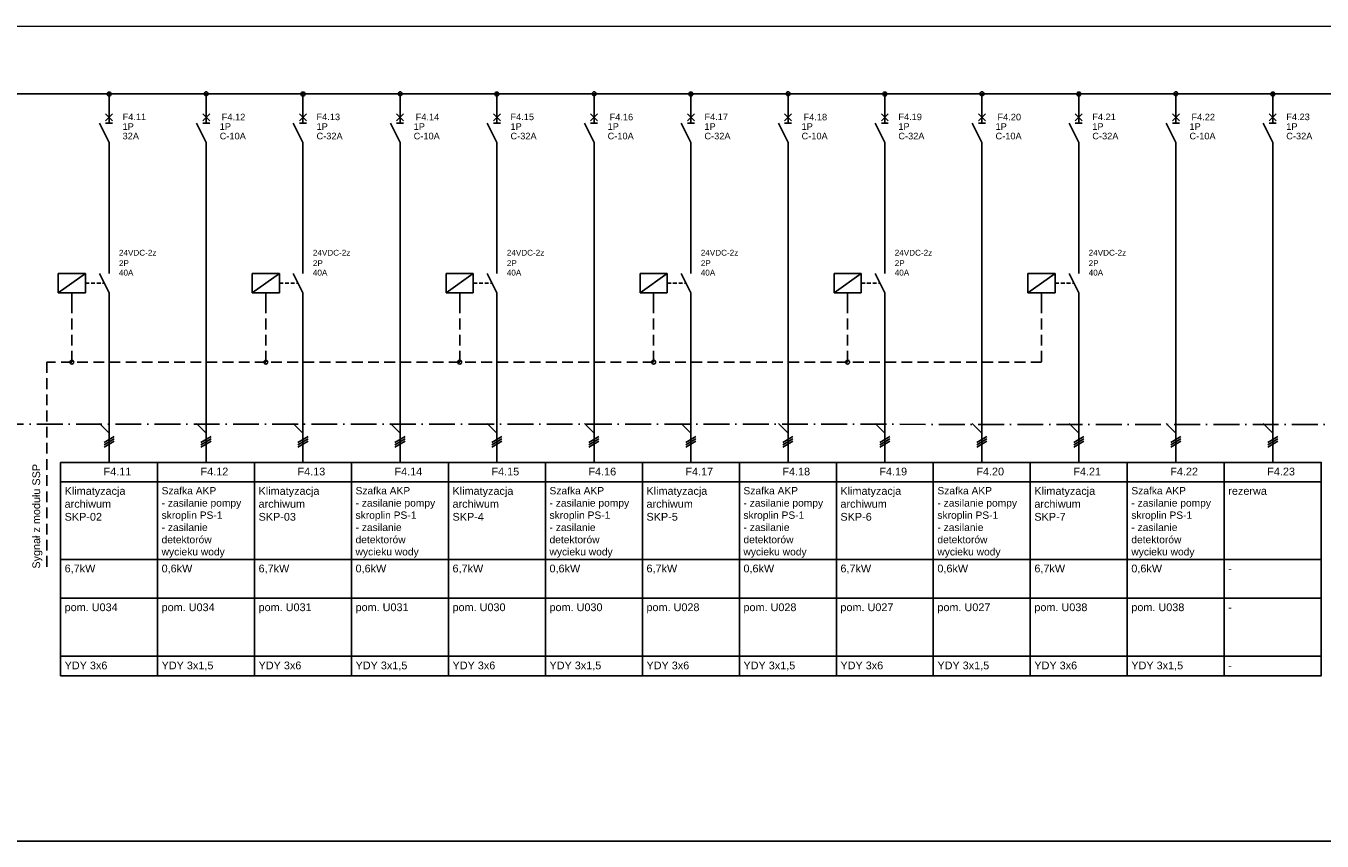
# Model space of a CAD drawing. Header units: centimetres. Extents: x -4250 to -484, y 169 to 6592.
# Tile 48 of 178: x -2164 to -1864, y 2971 to 3160. Entities that reach past the tile are written whole.
import ezdxf

# ---------------------------------------------------------------- set-up
doc = ezdxf.new("R2010")
doc.units = ezdxf.units.CM
for name, pattern in [('ACAD_ISO10W100', [18, 12, -3, 0, -3]), ('DASHED', [19.05, 12.7, -6.35]), ('DISCONTINU2', [0.375, 0.25, -0.125])]:
    doc.linetypes.add(name, pattern=pattern)
doc.layers.add('1', color=7, linetype='Continuous')
doc.styles.add('ArchiTECHStyle1', font='arial.ttf', dxfattribs={"height": 0.0032})
doc.styles.add('ARIAL', font='arial.ttf')

msp = doc.modelspace()

# ---------------------------------------------------------------- linework, layer by layer
at = {"color": 1, "linetype": 'DISCONTINU2', "ltscale": 10}
msp.add_line((-2159.6041, 3081.8076), (-2159.6041, 3034.3116), dxfattribs=at)
msp.add_line((-2690.9066, 2970.6448), (-1448.4185, 2970.6448))
for points in [[(-1928.8147, 3095.6508), (-1928.8147, 3081.8076), (-2159.6041, 3081.8076)], [(-2153.8147, 3095.6508), (-2153.8147, 3081.8076)], [(-2108.8147, 3095.6508), (-2108.8147, 3081.8076)], [(-2063.8147, 3095.6508), (-2063.8147, 3081.8076)], [(-2018.8147, 3095.6508), (-2018.8147, 3081.8076)], [(-1973.8147, 3095.6508), (-1973.8147, 3081.8076)]]:
    msp.add_lwpolyline(points, dxfattribs=at)
at = {"linetype": 'ACAD_ISO10W100', "ltscale": 0.5}
msp.add_lwpolyline([(-2689.7117, 3067.5597), (-1613.031, 3067.269)], dxfattribs=at)
at = {"color": 1}
for points in [[(-2156.4237, 3058.5213), (-2133.9237, 3058.5213), (-2133.9237, 3054.0213), (-2156.4237, 3054.0213), (-2156.4237, 3058.5213)], [(-2133.9237, 3058.5213), (-2111.4237, 3058.5213), (-2111.4237, 3054.0213), (-2133.9237, 3054.0213), (-2133.9237, 3058.5213)], [(-2111.4237, 3058.5213), (-2088.9237, 3058.5213), (-2088.9237, 3054.0213), (-2111.4237, 3054.0213), (-2111.4237, 3058.5213)], [(-2088.9237, 3058.5213), (-2066.4237, 3058.5213), (-2066.4237, 3054.0213), (-2088.9237, 3054.0213), (-2088.9237, 3058.5213)], [(-2066.4237, 3058.5213), (-2043.9237, 3058.5213), (-2043.9237, 3054.0213), (-2066.4237, 3054.0213), (-2066.4237, 3058.5213)], [(-2043.9237, 3058.5213), (-2021.4237, 3058.5213), (-2021.4237, 3054.0213), (-2043.9237, 3054.0213), (-2043.9237, 3058.5213)], [(-2021.4237, 3058.5213), (-1998.9237, 3058.5213), (-1998.9237, 3054.0213), (-2021.4237, 3054.0213), (-2021.4237, 3058.5213)], [(-1998.9237, 3058.5213), (-1976.4237, 3058.5213), (-1976.4237, 3054.0213), (-1998.9237, 3054.0213), (-1998.9237, 3058.5213)], [(-1976.4237, 3058.5213), (-1953.9237, 3058.5213), (-1953.9237, 3054.0213), (-1976.4237, 3054.0213), (-1976.4237, 3058.5213)], [(-1953.9237, 3058.5213), (-1931.4237, 3058.5213), (-1931.4237, 3054.0213), (-1953.9237, 3054.0213), (-1953.9237, 3058.5213)], [(-1931.4237, 3058.5213), (-1908.9237, 3058.5213), (-1908.9237, 3054.0213), (-1931.4237, 3054.0213), (-1931.4237, 3058.5213)], [(-1908.9237, 3058.5213), (-1886.4237, 3058.5213), (-1886.4237, 3054.0213), (-1908.9237, 3054.0213), (-1908.9237, 3058.5213)], [(-1886.4237, 3058.5213), (-1863.9237, 3058.5213), (-1863.9237, 3054.0213), (-1886.4237, 3054.0213), (-1886.4237, 3058.5213)], [(-2156.4237, 3054.0213), (-2133.9237, 3054.0213), (-2133.9237, 3036.0213), (-2156.4237, 3036.0213), (-2156.4237, 3054.0213)], [(-2133.9237, 3054.0213), (-2111.4237, 3054.0213), (-2111.4237, 3036.0213), (-2133.9237, 3036.0213), (-2133.9237, 3054.0213)], [(-2111.4237, 3054.0213), (-2088.9237, 3054.0213), (-2088.9237, 3036.0213), (-2111.4237, 3036.0213), (-2111.4237, 3054.0213)], [(-2088.9237, 3054.0213), (-2066.4237, 3054.0213), (-2066.4237, 3036.0213), (-2088.9237, 3036.0213), (-2088.9237, 3054.0213)], [(-2066.4237, 3054.0213), (-2043.9237, 3054.0213), (-2043.9237, 3036.0213), (-2066.4237, 3036.0213), (-2066.4237, 3054.0213)], [(-2043.9237, 3054.0213), (-2021.4237, 3054.0213), (-2021.4237, 3036.0213), (-2043.9237, 3036.0213), (-2043.9237, 3054.0213)], [(-2021.4237, 3054.0213), (-1998.9237, 3054.0213), (-1998.9237, 3036.0213), (-2021.4237, 3036.0213), (-2021.4237, 3054.0213)], [(-1998.9237, 3054.0213), (-1976.4237, 3054.0213), (-1976.4237, 3036.0213), (-1998.9237, 3036.0213), (-1998.9237, 3054.0213)], [(-1976.4237, 3054.0213), (-1953.9237, 3054.0213), (-1953.9237, 3036.0213), (-1976.4237, 3036.0213), (-1976.4237, 3054.0213)], [(-1953.9237, 3054.0213), (-1931.4237, 3054.0213), (-1931.4237, 3036.0213), (-1953.9237, 3036.0213), (-1953.9237, 3054.0213)], [(-1931.4237, 3054.0213), (-1908.9237, 3054.0213), (-1908.9237, 3036.0213), (-1931.4237, 3036.0213), (-1931.4237, 3054.0213)], [(-1908.9237, 3054.0213), (-1886.4237, 3054.0213), (-1886.4237, 3036.0213), (-1908.9237, 3036.0213), (-1908.9237, 3054.0213)], [(-1886.4237, 3054.0213), (-1863.9237, 3054.0213), (-1863.9237, 3036.0213), (-1886.4237, 3036.0213), (-1886.4237, 3054.0213)], [(-2156.4237, 3036.0213), (-2133.9237, 3036.0213), (-2133.9237, 3027.0213), (-2156.4237, 3027.0213), (-2156.4237, 3036.0213)], [(-2133.9237, 3036.0213), (-2111.4237, 3036.0213), (-2111.4237, 3027.0213), (-2133.9237, 3027.0213), (-2133.9237, 3036.0213)], [(-2111.4237, 3036.0213), (-2088.9237, 3036.0213), (-2088.9237, 3027.0213), (-2111.4237, 3027.0213), (-2111.4237, 3036.0213)], [(-2088.9237, 3036.0213), (-2066.4237, 3036.0213), (-2066.4237, 3027.0213), (-2088.9237, 3027.0213), (-2088.9237, 3036.0213)], [(-2066.4237, 3036.0213), (-2043.9237, 3036.0213), (-2043.9237, 3027.0213), (-2066.4237, 3027.0213), (-2066.4237, 3036.0213)], [(-2043.9237, 3036.0213), (-2021.4237, 3036.0213), (-2021.4237, 3027.0213), (-2043.9237, 3027.0213), (-2043.9237, 3036.0213)], [(-2021.4237, 3036.0213), (-1998.9237, 3036.0213), (-1998.9237, 3027.0213), (-2021.4237, 3027.0213), (-2021.4237, 3036.0213)], [(-1998.9237, 3036.0213), (-1976.4237, 3036.0213), (-1976.4237, 3027.0213), (-1998.9237, 3027.0213), (-1998.9237, 3036.0213)], [(-1976.4237, 3036.0213), (-1953.9237, 3036.0213), (-1953.9237, 3027.0213), (-1976.4237, 3027.0213), (-1976.4237, 3036.0213)], [(-1953.9237, 3036.0213), (-1931.4237, 3036.0213), (-1931.4237, 3027.0213), (-1953.9237, 3027.0213), (-1953.9237, 3036.0213)], [(-1931.4237, 3036.0213), (-1908.9237, 3036.0213), (-1908.9237, 3027.0213), (-1931.4237, 3027.0213), (-1931.4237, 3036.0213)], [(-1908.9237, 3036.0213), (-1886.4237, 3036.0213), (-1886.4237, 3027.0213), (-1908.9237, 3027.0213), (-1908.9237, 3036.0213)], [(-1886.4237, 3036.0213), (-1863.9237, 3036.0213), (-1863.9237, 3027.0213), (-1886.4237, 3027.0213), (-1886.4237, 3036.0213)], [(-2156.4237, 3027.0213), (-2133.9237, 3027.0213), (-2133.9237, 3013.5213), (-2156.4237, 3013.5213), (-2156.4237, 3027.0213)], [(-2133.9237, 3027.0213), (-2111.4237, 3027.0213), (-2111.4237, 3013.5213), (-2133.9237, 3013.5213), (-2133.9237, 3027.0213)], [(-2111.4237, 3027.0213), (-2088.9237, 3027.0213), (-2088.9237, 3013.5213), (-2111.4237, 3013.5213), (-2111.4237, 3027.0213)], [(-2088.9237, 3027.0213), (-2066.4237, 3027.0213), (-2066.4237, 3013.5213), (-2088.9237, 3013.5213), (-2088.9237, 3027.0213)], [(-2066.4237, 3027.0213), (-2043.9237, 3027.0213), (-2043.9237, 3013.5213), (-2066.4237, 3013.5213), (-2066.4237, 3027.0213)], [(-2043.9237, 3027.0213), (-2021.4237, 3027.0213), (-2021.4237, 3013.5213), (-2043.9237, 3013.5213), (-2043.9237, 3027.0213)], [(-2021.4237, 3027.0213), (-1998.9237, 3027.0213), (-1998.9237, 3013.5213), (-2021.4237, 3013.5213), (-2021.4237, 3027.0213)], [(-1998.9237, 3027.0213), (-1976.4237, 3027.0213), (-1976.4237, 3013.5213), (-1998.9237, 3013.5213), (-1998.9237, 3027.0213)], [(-1976.4237, 3027.0213), (-1953.9237, 3027.0213), (-1953.9237, 3013.5213), (-1976.4237, 3013.5213), (-1976.4237, 3027.0213)], [(-1953.9237, 3027.0213), (-1931.4237, 3027.0213), (-1931.4237, 3013.5213), (-1953.9237, 3013.5213), (-1953.9237, 3027.0213)], [(-1931.4237, 3027.0213), (-1908.9237, 3027.0213), (-1908.9237, 3013.5213), (-1931.4237, 3013.5213), (-1931.4237, 3027.0213)], [(-1908.9237, 3027.0213), (-1886.4237, 3027.0213), (-1886.4237, 3013.5213), (-1908.9237, 3013.5213), (-1908.9237, 3027.0213)], [(-1886.4237, 3027.0213), (-1863.9237, 3027.0213), (-1863.9237, 3013.5213), (-1886.4237, 3013.5213), (-1886.4237, 3027.0213)], [(-2156.4237, 3013.5213), (-2133.9237, 3013.5213), (-2133.9237, 3009.0213), (-2156.4237, 3009.0213), (-2156.4237, 3013.5213)], [(-2133.9237, 3013.5213), (-2111.4237, 3013.5213), (-2111.4237, 3009.0213), (-2133.9237, 3009.0213), (-2133.9237, 3013.5213)], [(-2111.4237, 3013.5213), (-2088.9237, 3013.5213), (-2088.9237, 3009.0213), (-2111.4237, 3009.0213), (-2111.4237, 3013.5213)], [(-2088.9237, 3013.5213), (-2066.4237, 3013.5213), (-2066.4237, 3009.0213), (-2088.9237, 3009.0213), (-2088.9237, 3013.5213)], [(-2066.4237, 3013.5213), (-2043.9237, 3013.5213), (-2043.9237, 3009.0213), (-2066.4237, 3009.0213), (-2066.4237, 3013.5213)], [(-2043.9237, 3013.5213), (-2021.4237, 3013.5213), (-2021.4237, 3009.0213), (-2043.9237, 3009.0213), (-2043.9237, 3013.5213)], [(-2021.4237, 3013.5213), (-1998.9237, 3013.5213), (-1998.9237, 3009.0213), (-2021.4237, 3009.0213), (-2021.4237, 3013.5213)], [(-1998.9237, 3013.5213), (-1976.4237, 3013.5213), (-1976.4237, 3009.0213), (-1998.9237, 3009.0213), (-1998.9237, 3013.5213)], [(-1976.4237, 3013.5213), (-1953.9237, 3013.5213), (-1953.9237, 3009.0213), (-1976.4237, 3009.0213), (-1976.4237, 3013.5213)], [(-1953.9237, 3013.5213), (-1931.4237, 3013.5213), (-1931.4237, 3009.0213), (-1953.9237, 3009.0213), (-1953.9237, 3013.5213)], [(-1931.4237, 3013.5213), (-1908.9237, 3013.5213), (-1908.9237, 3009.0213), (-1931.4237, 3009.0213), (-1931.4237, 3013.5213)], [(-1908.9237, 3013.5213), (-1886.4237, 3013.5213), (-1886.4237, 3009.0213), (-1908.9237, 3009.0213), (-1908.9237, 3013.5213)], [(-1886.4237, 3013.5213), (-1863.9237, 3013.5213), (-1863.9237, 3009.0213), (-1886.4237, 3009.0213), (-1886.4237, 3013.5213)]]:
    msp.add_lwpolyline(points, dxfattribs=at)
at = {"layer": '1'}
for p, q in [((-2683.8389, 3159.5592), (-1707.4879, 3159.8246)), ((-2532.9189, 3144.0303), (-1810.8392, 3144.0361)), ((-2145.1737, 3128.2803), (-2145.1737, 3102.4008)), ((-2122.6318, 3128.2803), (-2122.6318, 3058.5213)), ((-2100.1737, 3128.2803), (-2100.1737, 3102.4008)), ((-2077.6318, 3128.2803), (-2077.6318, 3058.5213)), ((-2055.1737, 3128.2803), (-2055.1737, 3102.4008)), ((-2032.6318, 3128.2803), (-2032.6318, 3058.5213)), ((-2010.1737, 3128.2803), (-2010.1737, 3102.4008)), ((-1987.6318, 3128.2803), (-1987.6318, 3058.5213)), ((-1965.1737, 3128.2803), (-1965.1737, 3102.4008)), ((-1942.6318, 3128.2803), (-1942.6318, 3058.5213)), ((-1920.1737, 3128.2803), (-1920.1737, 3102.4008)), ((-1897.6318, 3128.2803), (-1897.6318, 3058.5213)), ((-1875.1737, 3128.2803), (-1875.1737, 3058.5213)), ((-2145.1737, 3097.9008), (-2145.1737, 3058.5213)), ((-2100.1737, 3097.9008), (-2100.1737, 3058.5213)), ((-2055.1737, 3097.9008), (-2055.1737, 3058.5213)), ((-2010.1737, 3097.9008), (-2010.1737, 3058.5213)), ((-1965.1737, 3097.9008), (-1965.1737, 3058.5213)), ((-1920.1737, 3097.9008), (-1920.1737, 3058.5213)), ((-2147.4237, 3067.5303), (-2145.1737, 3065.2803)), ((-2124.8818, 3067.5303), (-2122.6318, 3065.2803)), ((-2102.4237, 3067.5303), (-2100.1737, 3065.2803)), ((-2079.8818, 3067.5303), (-2077.6318, 3065.2803)), ((-2057.4237, 3067.5303), (-2055.1737, 3065.2803)), ((-2034.8818, 3067.5303), (-2032.6318, 3065.2803)), ((-2012.4237, 3067.5303), (-2010.1737, 3065.2803)), ((-1989.8818, 3067.5303), (-1987.6318, 3065.2803)), ((-1967.4237, 3067.5303), (-1965.1737, 3065.2803)), ((-1944.8818, 3067.5303), (-1942.6318, 3065.2803)), ((-1922.4237, 3067.5303), (-1920.1737, 3065.2803)), ((-1899.8818, 3067.5303), (-1897.6318, 3065.2803)), ((-1877.4237, 3067.5303), (-1875.1737, 3065.2803)), ((-2146.3437, 3063.1653), (-2144.0037, 3064.5153)), ((-2146.3437, 3062.6253), (-2144.0037, 3063.9753)), ((-2146.3437, 3062.0853), (-2144.0037, 3063.4353)), ((-2123.8437, 3063.1653), (-2121.5037, 3064.5153)), ((-2123.8437, 3062.6253), (-2121.5037, 3063.9753)), ((-2123.8437, 3062.0853), (-2121.5037, 3063.4353)), ((-2101.3437, 3063.1653), (-2099.0037, 3064.5153)), ((-2101.3437, 3062.6253), (-2099.0037, 3063.9753)), ((-2101.3437, 3062.0853), (-2099.0037, 3063.4353)), ((-2078.8437, 3063.1653), (-2076.5037, 3064.5153)), ((-2078.8437, 3062.6253), (-2076.5037, 3063.9753)), ((-2078.8437, 3062.0853), (-2076.5037, 3063.4353)), ((-2056.3437, 3063.1653), (-2054.0037, 3064.5153)), ((-2056.3437, 3062.6253), (-2054.0037, 3063.9753)), ((-2056.3437, 3062.0853), (-2054.0037, 3063.4353)), ((-2033.8437, 3063.1653), (-2031.5037, 3064.5153)), ((-2033.8437, 3062.6253), (-2031.5037, 3063.9753)), ((-2033.8437, 3062.0853), (-2031.5037, 3063.4353)), ((-2011.3437, 3063.1653), (-2009.0037, 3064.5153)), ((-2011.3437, 3062.6253), (-2009.0037, 3063.9753)), ((-2011.3437, 3062.0853), (-2009.0037, 3063.4353)), ((-1988.8437, 3063.1653), (-1986.5037, 3064.5153)), ((-1988.8437, 3062.6253), (-1986.5037, 3063.9753)), ((-1988.8437, 3062.0853), (-1986.5037, 3063.4353)), ((-1966.3437, 3063.1653), (-1964.0037, 3064.5153)), ((-1966.3437, 3062.6253), (-1964.0037, 3063.9753)), ((-1966.3437, 3062.0853), (-1964.0037, 3063.4353)), ((-1943.8437, 3063.1653), (-1941.5037, 3064.5153)), ((-1943.8437, 3062.6253), (-1941.5037, 3063.9753)), ((-1943.8437, 3062.0853), (-1941.5037, 3063.4353)), ((-1921.3437, 3063.1653), (-1919.0037, 3064.5153)), ((-1921.3437, 3062.6253), (-1919.0037, 3063.9753)), ((-1921.3437, 3062.0853), (-1919.0037, 3063.4353)), ((-1898.8437, 3063.1653), (-1896.5037, 3064.5153)), ((-1898.8437, 3062.6253), (-1896.5037, 3063.9753)), ((-1898.8437, 3062.0853), (-1896.5037, 3063.4353)), ((-1876.3437, 3063.1653), (-1874.0037, 3064.5153)), ((-1876.3437, 3062.6253), (-1874.0037, 3063.9753)), ((-1876.3437, 3062.0853), (-1874.0037, 3063.4353))]:
    msp.add_line(p, q, dxfattribs=at)
at = {"layer": '1', "color": 3}
for p, q in [((-2145.1737, 3144.0303), (-2145.1737, 3141.7353)), ((-2122.6318, 3144.0753), (-2122.6318, 3141.7803)), ((-2100.1737, 3144.0303), (-2100.1737, 3141.7353)), ((-2077.6318, 3144.0753), (-2077.6318, 3141.7803)), ((-2055.1737, 3144.0303), (-2055.1737, 3141.7353)), ((-2032.6318, 3144.0753), (-2032.6318, 3141.7803)), ((-2010.1737, 3144.0303), (-2010.1737, 3141.7353)), ((-1987.6318, 3144.0753), (-1987.6318, 3141.7803)), ((-1965.1737, 3144.0303), (-1965.1737, 3141.7353)), ((-1942.6318, 3144.0753), (-1942.6318, 3141.7803)), ((-1920.1737, 3144.0303), (-1920.1737, 3141.7353)), ((-1897.6318, 3144.0753), (-1897.6318, 3141.7803)), ((-1875.1737, 3144.0303), (-1875.1737, 3141.7353)), ((-2145.1737, 3141.7803), (-2145.1737, 3137.2803)), ((-2122.6318, 3141.7803), (-2122.6318, 3137.2803)), ((-2122.6318, 3141.7803), (-2122.6318, 3137.2803)), ((-2100.1737, 3141.7803), (-2100.1737, 3137.2803)), ((-2077.6318, 3141.7803), (-2077.6318, 3137.2803)), ((-2077.6318, 3141.7803), (-2077.6318, 3137.2803)), ((-2055.1737, 3141.7803), (-2055.1737, 3137.2803)), ((-2032.6318, 3141.7803), (-2032.6318, 3137.2803)), ((-2032.6318, 3141.7803), (-2032.6318, 3137.2803)), ((-2010.1737, 3141.7803), (-2010.1737, 3137.2803)), ((-1987.6318, 3141.7803), (-1987.6318, 3137.2803)), ((-1987.6318, 3141.7803), (-1987.6318, 3137.2803)), ((-1965.1737, 3141.7803), (-1965.1737, 3137.2803)), ((-1942.6318, 3141.7803), (-1942.6318, 3137.2803)), ((-1942.6318, 3141.7803), (-1942.6318, 3137.2803)), ((-1920.1737, 3141.7803), (-1920.1737, 3137.2803)), ((-1897.6318, 3141.7803), (-1897.6318, 3137.2803)), ((-1897.6318, 3141.7803), (-1897.6318, 3137.2803)), ((-1875.1737, 3141.7803), (-1875.1737, 3137.2803)), ((-2145.1737, 3132.7803), (-2147.4237, 3137.2803)), ((-2144.3637, 3137.8203), (-2145.9837, 3139.4403)), ((-2145.9837, 3137.8203), (-2144.3637, 3139.4403)), ((-2144.3637, 3137.2803), (-2145.9837, 3137.2803)), ((-2122.6318, 3132.7803), (-2124.8818, 3137.2803)), ((-2123.4418, 3137.8203), (-2121.8218, 3139.4403)), ((-2121.8218, 3137.8203), (-2123.4418, 3139.4403)), ((-2121.8218, 3137.2803), (-2123.4418, 3137.2803)), ((-2100.1737, 3132.7803), (-2102.4237, 3137.2803)), ((-2099.3637, 3137.8203), (-2100.9837, 3139.4403)), ((-2100.9837, 3137.8203), (-2099.3637, 3139.4403)), ((-2099.3637, 3137.2803), (-2100.9837, 3137.2803)), ((-2077.6318, 3132.7803), (-2079.8818, 3137.2803)), ((-2078.4418, 3137.8203), (-2076.8218, 3139.4403)), ((-2076.8218, 3137.8203), (-2078.4418, 3139.4403)), ((-2076.8218, 3137.2803), (-2078.4418, 3137.2803)), ((-2055.1737, 3132.7803), (-2057.4237, 3137.2803)), ((-2055.9837, 3137.8203), (-2054.3637, 3139.4403)), ((-2054.3637, 3137.8203), (-2055.9837, 3139.4403)), ((-2054.3637, 3137.2803), (-2055.9837, 3137.2803)), ((-2032.6318, 3132.7803), (-2034.8818, 3137.2803)), ((-2031.8218, 3137.8203), (-2033.4418, 3139.4403)), ((-2033.4418, 3137.8203), (-2031.8218, 3139.4403)), ((-2031.8218, 3137.2803), (-2033.4418, 3137.2803)), ((-2010.1737, 3132.7803), (-2012.4237, 3137.2803)), ((-2010.9837, 3137.8203), (-2009.3637, 3139.4403)), ((-2009.3637, 3137.8203), (-2010.9837, 3139.4403)), ((-2009.3637, 3137.2803), (-2010.9837, 3137.2803)), ((-1987.6318, 3132.7803), (-1989.8818, 3137.2803)), ((-1986.8218, 3137.8203), (-1988.4418, 3139.4403)), ((-1988.4418, 3137.8203), (-1986.8218, 3139.4403)), ((-1986.8218, 3137.2803), (-1988.4418, 3137.2803)), ((-1965.1737, 3132.7803), (-1967.4237, 3137.2803)), ((-1965.9837, 3137.8203), (-1964.3637, 3139.4403)), ((-1964.3637, 3137.8203), (-1965.9837, 3139.4403)), ((-1964.3637, 3137.2803), (-1965.9837, 3137.2803)), ((-1942.6318, 3132.7803), (-1944.8818, 3137.2803)), ((-1941.8218, 3137.8203), (-1943.4418, 3139.4403)), ((-1943.4418, 3137.8203), (-1941.8218, 3139.4403)), ((-1941.8218, 3137.2803), (-1943.4418, 3137.2803)), ((-1920.1737, 3132.7803), (-1922.4237, 3137.2803)), ((-1920.9837, 3137.8203), (-1919.3637, 3139.4403)), ((-1919.3637, 3137.8203), (-1920.9837, 3139.4403)), ((-1919.3637, 3137.2803), (-1920.9837, 3137.2803)), ((-1897.6318, 3132.7803), (-1899.8818, 3137.2803)), ((-1896.8218, 3137.8203), (-1898.4418, 3139.4403)), ((-1898.4418, 3137.8203), (-1896.8218, 3139.4403)), ((-1896.8218, 3137.2803), (-1898.4418, 3137.2803)), ((-1875.1737, 3132.7803), (-1877.4237, 3137.2803)), ((-1875.9837, 3137.8203), (-1874.3637, 3139.4403)), ((-1874.3637, 3137.8203), (-1875.9837, 3139.4403)), ((-1874.3637, 3137.2803), (-1875.9837, 3137.2803)), ((-2145.1737, 3132.7803), (-2145.1737, 3128.2803)), ((-2122.6318, 3132.7803), (-2122.6318, 3128.2803)), ((-2100.1737, 3132.7803), (-2100.1737, 3128.2803)), ((-2077.6318, 3132.7803), (-2077.6318, 3128.2803)), ((-2055.1737, 3132.7803), (-2055.1737, 3128.2803)), ((-2032.6318, 3132.7803), (-2032.6318, 3128.2803)), ((-2010.1737, 3132.7803), (-2010.1737, 3128.2803)), ((-1987.6318, 3132.7803), (-1987.6318, 3128.2803)), ((-1965.1737, 3132.7803), (-1965.1737, 3128.2803)), ((-1942.6318, 3132.7803), (-1942.6318, 3128.2803)), ((-1920.1737, 3132.7803), (-1920.1737, 3128.2803)), ((-1897.6318, 3132.7803), (-1897.6318, 3128.2803)), ((-1875.1737, 3132.7803), (-1875.1737, 3128.2803))]:
    msp.add_line(p, q, dxfattribs=at)
at = {"layer": '1', "color": 1}
for p, q in [((-2156.9647, 3102.4008), (-2150.6647, 3102.4008)), ((-2156.9647, 3102.4008), (-2156.9647, 3097.9008)), ((-2150.6647, 3102.4008), (-2150.6647, 3097.9008)), ((-2145.1737, 3097.9008), (-2147.4237, 3102.4008)), ((-2111.9647, 3102.4008), (-2111.9647, 3097.9008)), ((-2111.9647, 3102.4008), (-2105.6647, 3102.4008)), ((-2105.6647, 3102.4008), (-2105.6647, 3097.9008)), ((-2100.1737, 3097.9008), (-2102.4237, 3102.4008)), ((-2066.9647, 3102.4008), (-2060.6647, 3102.4008)), ((-2066.9647, 3102.4008), (-2066.9647, 3097.9008)), ((-2060.6647, 3102.4008), (-2060.6647, 3097.9008)), ((-2055.1737, 3097.9008), (-2057.4237, 3102.4008)), ((-2021.9647, 3102.4008), (-2021.9647, 3097.9008)), ((-2021.9647, 3102.4008), (-2015.6647, 3102.4008)), ((-2015.6647, 3102.4008), (-2015.6647, 3097.9008)), ((-2010.1737, 3097.9008), (-2012.4237, 3102.4008)), ((-1976.9647, 3102.4008), (-1976.9647, 3097.9008)), ((-1976.9647, 3102.4008), (-1970.6647, 3102.4008)), ((-1970.6647, 3102.4008), (-1970.6647, 3097.9008)), ((-1965.1737, 3097.9008), (-1967.4237, 3102.4008)), ((-1931.9647, 3102.4008), (-1931.9647, 3097.9008)), ((-1931.9647, 3102.4008), (-1925.6647, 3102.4008)), ((-1925.6647, 3102.4008), (-1925.6647, 3097.9008)), ((-1920.1737, 3097.9008), (-1922.4237, 3102.4008)), ((-2156.9647, 3097.9008), (-2150.6647, 3097.9008)), ((-2153.8147, 3095.6508), (-2153.8147, 3097.9008)), ((-2145.1737, 3097.9008), (-2145.1737, 3093.4008)), ((-2111.9647, 3097.9008), (-2105.6647, 3097.9008)), ((-2108.8147, 3095.6508), (-2108.8147, 3097.9008)), ((-2100.1737, 3097.9008), (-2100.1737, 3093.4008)), ((-2066.9647, 3097.9008), (-2060.6647, 3097.9008)), ((-2063.8147, 3095.6508), (-2063.8147, 3097.9008)), ((-2055.1737, 3097.9008), (-2055.1737, 3093.4008)), ((-2021.9647, 3097.9008), (-2015.6647, 3097.9008)), ((-2018.8147, 3095.6508), (-2018.8147, 3097.9008)), ((-2010.1737, 3097.9008), (-2010.1737, 3093.4008)), ((-1976.9647, 3097.9008), (-1970.6647, 3097.9008)), ((-1973.8147, 3095.6508), (-1973.8147, 3097.9008)), ((-1965.1737, 3097.9008), (-1965.1737, 3093.4008)), ((-1931.9647, 3097.9008), (-1925.6647, 3097.9008)), ((-1928.8147, 3095.6508), (-1928.8147, 3097.9008)), ((-1920.1737, 3097.9008), (-1920.1737, 3093.4008))]:
    msp.add_line(p, q, dxfattribs=at)
for points in [[(-2156.9647, 3097.9008), (-2150.6647, 3102.4008)], [(-2111.9647, 3097.9008), (-2105.6647, 3102.4008)], [(-2066.9647, 3097.9008), (-2060.6647, 3102.4008)], [(-2021.9647, 3097.9008), (-2015.6647, 3102.4008)], [(-1976.9647, 3097.9008), (-1970.6647, 3102.4008)], [(-1931.9647, 3097.9008), (-1925.6647, 3102.4008)]]:
    msp.add_lwpolyline(points, dxfattribs=at)
at = {"layer": '1', "color": 1, "linetype": 'DASHED', "ltscale": 0.07}
for points in [[(-2150.6647, 3100.1508), (-2146.2987, 3100.1508)], [(-2105.6647, 3100.1508), (-2101.2987, 3100.1508)], [(-2060.6647, 3100.1508), (-2056.2987, 3100.1508)], [(-2015.6647, 3100.1508), (-2011.2987, 3100.1508)], [(-1970.6647, 3100.1508), (-1966.2987, 3100.1508)], [(-1925.6647, 3100.1508), (-1921.2987, 3100.1508)]]:
    msp.add_lwpolyline(points, dxfattribs=at)
at = {"layer": '1', "color": 3}
for centre in [(-2122.6318, 3144.0753), (-2077.6318, 3144.0753), (-2032.6318, 3144.0753), (-1987.6318, 3144.0753), (-1942.6318, 3144.0753), (-1897.6318, 3144.0753)]:
    msp.add_circle(centre, 0.45, dxfattribs=at)
at = {"layer": 'Defpoints', "color": 3, "linetype": 'Continuous'}
for centre in [(-2145.1737, 3144.0303), (-2100.1737, 3144.0303), (-2055.1737, 3144.0303), (-2010.1737, 3144.0303), (-1965.1737, 3144.0303), (-1920.1737, 3144.0303), (-1875.1737, 3144.0303)]:
    msp.add_circle(centre, 0.45, dxfattribs=at)
at = {"layer": 'Defpoints', "color": 1, "linetype": 'Continuous'}
for centre in [(-2153.8147, 3081.8076), (-2108.8147, 3081.8076), (-2063.8147, 3081.8076), (-2018.8147, 3081.8076), (-1973.8147, 3081.8076)]:
    msp.add_circle(centre, 0.45, dxfattribs=at)

# ---------------------------------------------------------------- texts
at = {"color": 1, "linetype": 'Continuous', "style": 'ARIAL'}
for s, p in [('24VDC-2z', (-2142.8787, 3106.5089)), ('24VDC-2z', (-2097.8787, 3106.5089)), ('24VDC-2z', (-2052.8787, 3106.5089)), ('24VDC-2z', (-2007.8787, 3106.5089)), ('24VDC-2z', (-1962.8787, 3106.5089)), ('24VDC-2z', (-1917.8787, 3106.5089)), ('2P', (-2142.8787, 3104.0983)), ('2P', (-2097.8787, 3104.0983)), ('2P', (-2052.8787, 3104.0983)), ('2P', (-2007.8787, 3104.0983)), ('2P', (-1962.8787, 3104.0983)), ('2P', (-1917.8787, 3104.0983)), ('40A', (-2142.8787, 3101.8933)), ('40A', (-2097.8787, 3101.8933)), ('40A', (-2052.8787, 3101.8933)), ('40A', (-2007.8787, 3101.8933)), ('40A', (-1962.8787, 3101.8933)), ('40A', (-1917.8787, 3101.8933))]:
    msp.add_text(s, height=1.35, dxfattribs=at).set_placement(p)
at = {"color": 1, "style": 'ARIAL'}
for s, p in [('F4.11', (-2146.4427, 3055.5063)), ('F4.12', (-2123.9427, 3055.5063)), ('F4.13', (-2101.4427, 3055.5063)), ('F4.14', (-2078.9427, 3055.5063)), ('F4.15', (-2056.4427, 3055.5063)), ('F4.16', (-2033.9427, 3055.5063)), ('F4.17', (-2011.4427, 3055.5063)), ('F4.18', (-1988.9427, 3055.5063)), ('F4.19', (-1966.4427, 3055.5063)), ('F4.20', (-1943.9427, 3055.5063)), ('F4.21', (-1921.4427, 3055.5063)), ('F4.22', (-1898.9427, 3055.5063)), ('F4.23', (-1876.4427, 3055.5063))]:
    msp.add_text(s, height=1.8, dxfattribs=at).set_placement(p)
at = {"color": 1, "linetype": 'Continuous', "insert": (-2161.7926, 3058.1802), "char_height": 1.8, "width": 36.6399, "attachment_point": 6, "rotation": 90, "style": 'ARIAL'}
msp.add_mtext('\\fArial|b0|i0|c238|p34;Sygnał z modułu SSP', dxfattribs=at)
at = {"color": 1, "linetype": 'Continuous', "char_height": 1.8, "attachment_point": 1}
for s, insert, width, style in [('Klimatyzacja archiwum\\PSKP-02', (-2155.4787, 3052.8063), 21.555, 'ArchiTECHStyle1'), ('\\fArial|b0|i0|c238|p34;\\H0.944444x;\\T1;\\W1;Szafka AKP\\P- zasilanie pompy\\Pskroplin PS-1\\P- zasilanie\\Pdetektorów\\Pwycieku wody', (-2132.9787, 3052.8063), 27.81648, 'ARIAL'), ('Klimatyzacja archiwum\\PSKP-03', (-2110.4787, 3052.8063), 21.555, 'ArchiTECHStyle1'), ('\\fArial|b0|i0|c238|p34;\\H0.944444x;\\T1;\\W1;Szafka AKP\\P- zasilanie pompy\\Pskroplin PS-1\\P- zasilanie\\Pdetektorów\\Pwycieku wody', (-2087.9787, 3052.8063), 27.81648, 'ARIAL'), ('Klimatyzacja archiwum\\PSKP-4', (-2065.4787, 3052.8063), 21.555, 'ArchiTECHStyle1'), ('\\fArial|b0|i0|c238|p34;\\H0.944444x;\\T1;\\W1;Szafka AKP\\P- zasilanie pompy\\Pskroplin PS-1\\P- zasilanie\\Pdetektorów\\Pwycieku wody', (-2042.9787, 3052.8063), 27.81648, 'ARIAL'), ('Klimatyzacja archiwum\\PSKP-5', (-2020.4787, 3052.8063), 21.555, 'ArchiTECHStyle1'), ('\\fArial|b0|i0|c238|p34;\\H0.944444x;\\T1;\\W1;Szafka AKP\\P- zasilanie pompy\\Pskroplin PS-1\\P- zasilanie\\Pdetektorów\\Pwycieku wody', (-1997.9787, 3052.8063), 27.81648, 'ARIAL'), ('Klimatyzacja archiwum\\PSKP-6', (-1975.4787, 3052.8063), 21.555, 'ArchiTECHStyle1'), ('\\fArial|b0|i0|c238|p34;\\H0.944444x;\\T1;\\W1;Szafka AKP\\P- zasilanie pompy\\Pskroplin PS-1\\P- zasilanie\\Pdetektorów\\Pwycieku wody', (-1952.9787, 3052.8063), 27.81648, 'ARIAL'), ('Klimatyzacja archiwum\\PSKP-7', (-1930.4787, 3052.8063), 21.555, 'ArchiTECHStyle1'), ('\\fArial|b0|i0|c238|p34;\\H0.944444x;\\T1;\\W1;Szafka AKP\\P- zasilanie pompy\\Pskroplin PS-1\\P- zasilanie\\Pdetektorów\\Pwycieku wody', (-1907.9787, 3052.8063), 27.81648, 'ARIAL'), ('rezerwa', (-1885.4787, 3052.8063), 27.81648, 'ARIAL'), ('\\fArial|b0|i0|c238|p34;6,7kW', (-2155.4787, 3034.8063), 27.81648, 'ARIAL'), ('\\fArial|b0|i0|c238|p34;0,6kW', (-2132.9787, 3034.8063), 27.81648, 'ARIAL'), ('\\fArial|b0|i0|c238|p34;6,7kW', (-2110.4787, 3034.8063), 27.81648, 'ARIAL'), ('\\fArial|b0|i0|c238|p34;0,6kW', (-2087.9787, 3034.8063), 27.81648, 'ARIAL'), ('\\fArial|b0|i0|c238|p34;6,7kW', (-2065.4787, 3034.8063), 27.81648, 'ARIAL'), ('\\fArial|b0|i0|c238|p34;0,6kW', (-2042.9787, 3034.8063), 27.81648, 'ARIAL'), ('\\fArial|b0|i0|c238|p34;6,7kW', (-2020.4787, 3034.8063), 27.81648, 'ARIAL'), ('\\fArial|b0|i0|c238|p34;0,6kW', (-1997.9787, 3034.8063), 27.81648, 'ARIAL'), ('\\fArial|b0|i0|c238|p34;6,7kW', (-1975.4787, 3034.8063), 27.81648, 'ARIAL'), ('\\fArial|b0|i0|c238|p34;0,6kW', (-1952.9787, 3034.8063), 27.81648, 'ARIAL'), ('\\fArial|b0|i0|c238|p34;6,7kW', (-1930.4787, 3034.8063), 27.81648, 'ARIAL'), ('\\fArial|b0|i0|c238|p34;0,6kW', (-1907.9787, 3034.8063), 27.81648, 'ARIAL'), ('-', (-1885.4787, 3034.8063), 27.81648, 'ARIAL'), ('\\fArial|b0|i0|c238|p34;pom. U034', (-2155.4787, 3025.8063), 27.81648, 'ARIAL'), ('\\fArial|b0|i0|c238|p34;pom. U034', (-2132.9787, 3025.8063), 27.81648, 'ARIAL'), ('\\fArial|b0|i0|c238|p34;pom. U031', (-2110.4787, 3025.8063), 27.81648, 'ARIAL'), ('\\fArial|b0|i0|c238|p34;pom. U031', (-2087.9787, 3025.8063), 27.81648, 'ARIAL'), ('\\fArial|b0|i0|c238|p34;pom. U030', (-2065.4787, 3025.8063), 27.81648, 'ARIAL'), ('\\fArial|b0|i0|c238|p34;pom. U030', (-2042.9787, 3025.8063), 27.81648, 'ARIAL'), ('\\fArial|b0|i0|c238|p34;pom. U028', (-2020.4787, 3025.8063), 27.81648, 'ARIAL'), ('\\fArial|b0|i0|c238|p34;pom. U028', (-1997.9787, 3025.8063), 27.81648, 'ARIAL'), ('\\fArial|b0|i0|c238|p34;pom. U027', (-1975.4787, 3025.8063), 27.81648, 'ARIAL'), ('\\fArial|b0|i0|c238|p34;pom. U027', (-1952.9787, 3025.8063), 27.81648, 'ARIAL'), ('\\fArial|b0|i0|c238|p34;pom. U038', (-1930.4787, 3025.8063), 27.81648, 'ARIAL'), ('\\fArial|b0|i0|c238|p34;pom. U038', (-1907.9787, 3025.8063), 27.81648, 'ARIAL'), ('-', (-1885.4787, 3025.8063), 27.81648, 'ARIAL'), ('\\fArial|b0|i0|c238|p34;YDY 3x6', (-2155.4787, 3012.3063), 27.81648, 'ARIAL'), ('{\\fArial|b0|i0|c238|p34;YDY 3x1,5}', (-2132.9787, 3012.3063), 27.81648, 'ARIAL'), ('\\fArial|b0|i0|c238|p34;YDY 3x6', (-2110.4787, 3012.3063), 27.81648, 'ARIAL'), ('{\\fArial|b0|i0|c238|p34;YDY 3x1,5}', (-2087.9787, 3012.3063), 27.81648, 'ARIAL'), ('\\fArial|b0|i0|c238|p34;YDY 3x6', (-2065.4787, 3012.3063), 27.81648, 'ARIAL'), ('{\\fArial|b0|i0|c238|p34;YDY 3x1,5}', (-2042.9787, 3012.3063), 27.81648, 'ARIAL'), ('\\fArial|b0|i0|c238|p34;YDY 3x6', (-2020.4787, 3012.3063), 27.81648, 'ARIAL'), ('{\\fArial|b0|i0|c238|p34;YDY 3x1,5}', (-1997.9787, 3012.3063), 27.81648, 'ARIAL'), ('\\fArial|b0|i0|c238|p34;YDY 3x6', (-1975.4787, 3012.3063), 27.81648, 'ARIAL'), ('{\\fArial|b0|i0|c238|p34;YDY 3x1,5}', (-1952.9787, 3012.3063), 27.81648, 'ARIAL'), ('\\fArial|b0|i0|c238|p34;YDY 3x6', (-1930.4787, 3012.3063), 27.81648, 'ARIAL'), ('{\\fArial|b0|i0|c238|p34;YDY 3x1,5}', (-1907.9787, 3012.3063), 27.81648, 'ARIAL'), ('-', (-1885.4787, 3012.3063), 27.81648, 'ARIAL')]:
    msp.add_mtext(s, dxfattribs=dict(at, insert=insert, width=width, style=style))
at = {"layer": '1', "color": 3, "style": 'ARIAL'}
for s, p in [('1P', (-2142.0327, 3135.7053)), ('F4.11', (-2142.0327, 3137.9521)), ('1P', (-2119.4908, 3135.7053)), ('F4.12', (-2119.0287, 3137.9071)), ('1P', (-2097.0327, 3135.7053)), ('F4.13', (-2097.0327, 3137.9521)), ('1P', (-2074.4908, 3135.7053)), ('F4.14', (-2074.0287, 3137.9071)), ('1P', (-2052.0327, 3135.7053)), ('F4.15', (-2052.0327, 3137.9521)), ('1P', (-2029.4908, 3135.7053)), ('F4.16', (-2029.0287, 3137.9071)), ('1P', (-2007.0327, 3135.7053)), ('F4.17', (-2007.0327, 3137.9521)), ('1P', (-1984.4908, 3135.7053)), ('F4.18', (-1984.0287, 3137.9071)), ('1P', (-1962.0327, 3135.7053)), ('F4.19', (-1962.0327, 3137.9521)), ('1P', (-1939.4908, 3135.7053)), ('F4.20', (-1939.0287, 3137.9071)), ('1P', (-1917.0327, 3135.7053)), ('F4.21', (-1917.0327, 3137.9521)), ('1P', (-1894.4908, 3135.7053)), ('F4.22', (-1894.0287, 3137.9071)), ('1P', (-1872.0327, 3135.7053)), ('F4.23', (-1872.0327, 3137.9521)), ('32A', (-2142.0327, 3133.5003)), ('C-10A', (-2119.4908, 3133.5003)), ('C-32A', (-2097.0327, 3133.5003)), ('C-10A', (-2074.4908, 3133.5003)), ('C-32A', (-2052.0327, 3133.5003)), ('C-10A', (-2029.4908, 3133.5003)), ('C-32A', (-2007.0327, 3133.5003)), ('C-10A', (-1984.4908, 3133.5003)), ('C-32A', (-1962.0327, 3133.5003)), ('C-10A', (-1939.4908, 3133.5003)), ('C-32A', (-1917.0327, 3133.5003)), ('C-10A', (-1894.4908, 3133.5003)), ('C-32A', (-1872.0327, 3133.5003))]:
    msp.add_text(s, height=1.53, dxfattribs=at).set_placement(p)

doc.saveas('drawing.dxf')
